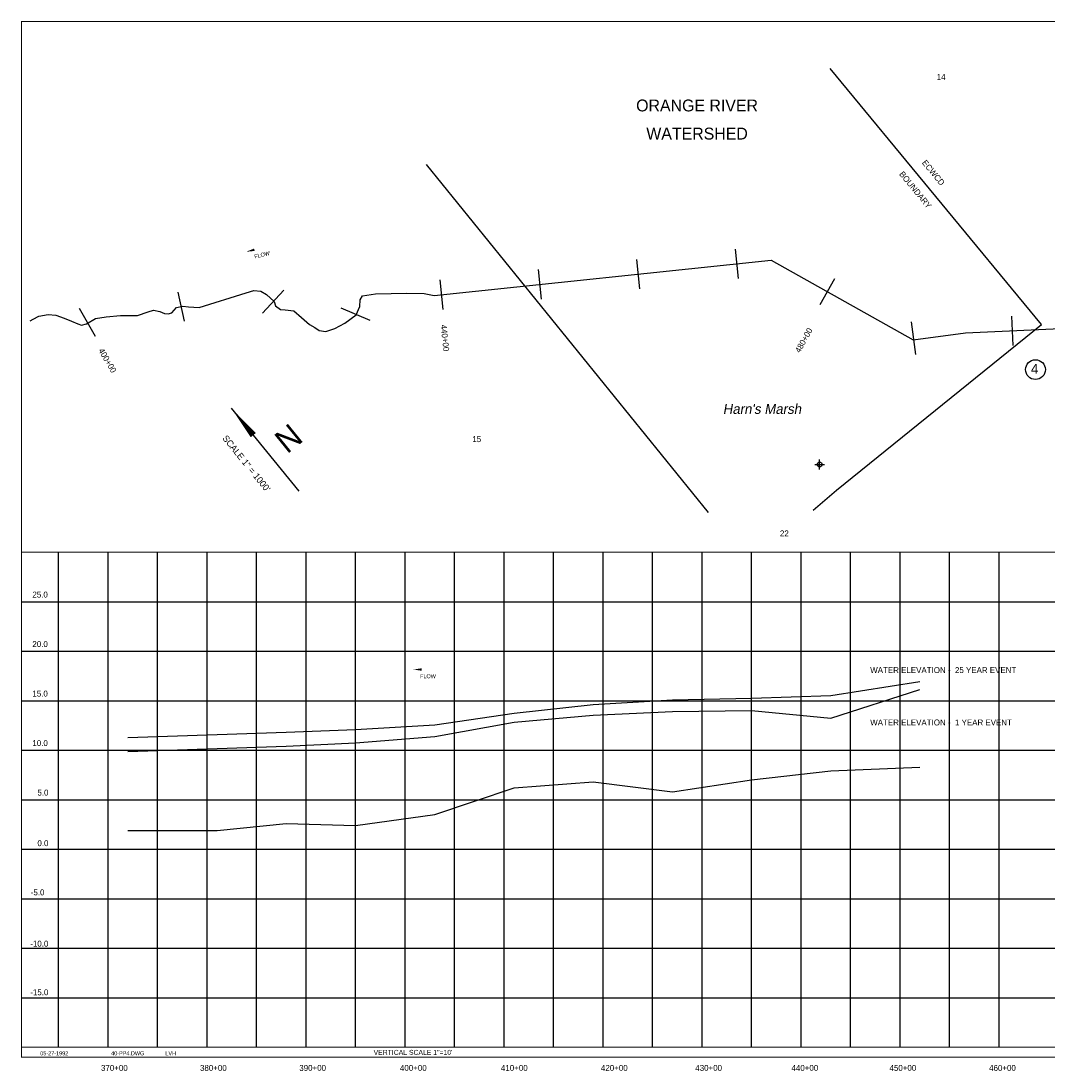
# Model space of a CAD drawing. Extents: x -7017 to 8993, y 7632 to 18352.
# Tile 1 of 2: x -7017 to 3347, y 7747 to 18352. Entities that reach past the tile are written whole.
import ezdxf
from ezdxf.enums import TextEntityAlignment as Align

# ---------------------------------------------------------------- set-up
doc = ezdxf.new("R2010")
doc.units = 0
doc.header["$LTSCALE"] = 1000
doc.header["$PDMODE"] = 34
doc.header["$PDSIZE"] = 50
doc.linetypes.add('DASHED', pattern=[0])
doc.linetypes.add('STREAM', pattern=[0])
doc.layers.get('0').update_dxf_attribs({"linetype": 'CONTINUOUS'})
for name, color, linetype in [('BORDER', 1, 'CONTINUOUS'), ('ECWCD', 10, 'CONTINUOUS'), ('GRID', 2, 'CONTINUOUS'), ('PROPOSED', 7, 'CONTINUOUS'), ('SEC', 2, 'CONTINUOUS'), ('STATIONS', 7, 'CONTINUOUS'), ('STRUCTTEXT', 7, 'CONTINUOUS'), ('TEXT', 7, 'CONTINUOUS'), ('TRUNKS', 5, 'STREAM')]:
    doc.layers.add(name, color=color, linetype=linetype)

# ---------------------------------------------------------------- blocks, each defined once
blk = doc.blocks.new('LOGON')
at = {"color": 0}
blk.add_attdef('DATE', text='', height=1, dxfattribs=at).set_placement((-1.87, 1.76), align=Align.RIGHT)
for tag, p in [('TIME', (1.56, 1.76)), ('DRAWING', (8.97, 1.76)), ('OPERATOR', (22.66, 1.76))]:
    blk.add_attdef(tag, p, '', height=1, dxfattribs=at)
blk = doc.blocks.new('FLARROW')
at = {"color": 0}
blk.add_lwpolyline([(-0.28, 0.019, 0, 0.05, 0), (-0.112, 0.019, 0, 0, -0.087559), (-0.012, 0.001, 0, 0, 0.245722), (0.075, 0.013, 0, 0, -0.309425), (0.212, 0.015, 0, 0, 0), (0.278, 0.013, 0, 0, 0)], format="xyseb", dxfattribs=at)
blk.add_text('FLOW', height=0.08, dxfattribs=at).set_placement((0.015, -0.157), align=Align.CENTER)
blk = doc.blocks.new('FLOW')
at = {"layer": 'TRUNKS', "color": 0, "xscale": 500, "yscale": 500, "zscale": 500, "rotation": 26.28602035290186}
blk.add_blockref('FLARROW', (-11, 25), dxfattribs=at)

msp = doc.modelspace()

# ---------------------------------------------------------------- linework, layer by layer
at = {"color": 0}
msp.add_circle((3230, 14831), 100, dxfattribs=at)
at = {"layer": 'BORDER', "color": 0, "const_width": 10}
msp.add_lwpolyline([(-7012, 7887), (8988, 7887), (8988, 18347), (-7012, 18347)], close=True, dxfattribs=at)
for points in [[(-7012, 12987), (8988, 12987)], [(-7012, 7987), (8988, 7987)]]:
    msp.add_lwpolyline(points, dxfattribs=at)
at = {"layer": 'ECWCD', "color": 0}
for points in [[(3291, 15287), (1155, 17873)], [(-2923, 16903), (-75, 13389)], [(983, 13412), (1222, 13615), (3291, 15287)]]:
    msp.add_lwpolyline(points, dxfattribs=at)
at = {"layer": 'GRID', "color": 0}
for points in [[(-6637, 7987), (-6637, 12987)], [(-6137, 7987), (-6137, 12987)], [(-5637, 7987), (-5637, 12987)], [(-5137, 7987), (-5137, 12987)], [(-4637, 7987), (-4637, 12987)], [(-4137, 7987), (-4137, 12987)], [(-3637, 7987), (-3637, 12987)], [(-3137, 7987), (-3137, 12987)], [(-2637, 7987), (-2637, 12987)], [(-2137, 7987), (-2137, 12987)], [(-1637, 7987), (-1637, 12987)], [(-1137, 7987), (-1137, 12987)], [(-637, 7987), (-637, 12987)], [(-137, 7987), (-137, 12987)], [(363, 7987), (363, 12987)], [(863, 7987), (863, 12987)], [(1363, 7987), (1363, 12987)], [(1863, 7987), (1863, 12987)], [(2363, 7987), (2363, 12987)], [(2863, 7987), (2863, 12987)], [(-7012, 12487), (8988, 12487)], [(-7012, 11987), (8988, 11987)], [(-7012, 11487), (8988, 11487)], [(-7012, 10987), (8988, 10987)], [(-7012, 10487), (8988, 10487)], [(-7012, 9987), (8988, 9987)], [(-7012, 9487), (8988, 9487)], [(-7012, 8987), (8988, 8987)], [(-7012, 8487), (8988, 8487)]]:
    msp.add_lwpolyline(points, dxfattribs=at)
at = {"layer": 'PROPOSED', "color": 0}
for p, q in [((1163, 11541), (2063, 11682)), ((1163, 11309), (2063, 11600)), ((-1237, 11448), (-437, 11496)), ((-437, 11496), (363, 11511)), ((363, 11511), (1163, 11541)), ((-2837, 11242), (-2037, 11361)), ((-2037, 11361), (-1237, 11448)), ((-1237, 11342), (-437, 11377)), ((-437, 11377), (363, 11387)), ((363, 11387), (1163, 11309)), ((-2837, 11126), (-2037, 11269)), ((-2037, 11269), (-1237, 11342)), ((-5937, 11114), (-5037, 11146)), ((-5037, 11146), (-4337, 11170)), ((-4337, 11170), (-3637, 11195)), ((-3637, 11195), (-2837, 11242)), ((-4337, 11027), (-3637, 11060)), ((-3637, 11060), (-2837, 11126)), ((-5937, 10975), (-5037, 11005)), ((-5037, 11005), (-4337, 11027))]:
    msp.add_line(p, q, dxfattribs=at)
at = {"layer": 'PROPOSED', "color": 0, "linetype": 'DASHED'}
for p, q in [((363, 10687), (1163, 10777)), ((1163, 10777), (2063, 10817)), ((-2837, 10337), (-2037, 10607)), ((-2037, 10607), (-1237, 10667)), ((-1237, 10667), (-437, 10567)), ((-437, 10567), (363, 10687)), ((-3637, 10227), (-2837, 10337)), ((-5037, 10177), (-4337, 10247)), ((-4337, 10247), (-3637, 10227)), ((-5937, 10177), (-5037, 10177))]:
    msp.add_line(p, q, dxfattribs=at)
at = {"layer": 'SEC', "color": 0}
msp.add_point((1050, 13872), dxfattribs=at)
at = {"layer": 'STATIONS', "color": 0}
for p, q in [((196, 16048), (227, 15750)), ((-799, 15945), (-768, 15646)), ((-1794, 15841), (-1762, 15543)), ((-2788, 15737), (-2757, 15439)), ((1200, 15748), (1053, 15487)), ((-5432, 15614), (-5370, 15319)), ((-4362, 15632), (-4579, 15402)), ((-6431, 15451), (-6269, 15170)), ((-3788, 15456), (-3492, 15331)), ((1975, 15313), (2019, 14983)), ((2987, 15372), (3001, 15073))]:
    msp.add_line(p, q, dxfattribs=at)
at = {"layer": 'TEXT', "color": 0}
msp.add_line((-4893, 14442), (-4212, 13604), dxfattribs=at)
msp.add_lwpolyline([(-4893, 14442, 0, 65.7, 0), (-4671, 14169, 65.7, 65.7, 0)], format="xyseb", dxfattribs=at)
at = {"layer": 'TRUNKS', "color": 0}
msp.add_lwpolyline([(-6925, 15325), (-6895, 15341), (-6837, 15371), (-6742, 15389), (-6665, 15382), (-6581, 15351), (-6507, 15319), (-6444, 15294), (-6405, 15281), (-6357, 15292), (-6263, 15346), (-6157, 15365), (-6012, 15379), (-5841, 15378), (-5734, 15415), (-5680, 15433), (-5614, 15417), (-5569, 15397), (-5529, 15393), (-5495, 15404), (-5446, 15458), (-5381, 15472), (-5326, 15466), (-5216, 15460), (-4743, 15608), (-4666, 15631), (-4593, 15625), (-4536, 15590), (-4461, 15519), (-4446, 15477), (-4396, 15439), (-4349, 15435), (-4260, 15426), (-4184, 15358), (-4103, 15286), (-4050, 15256), (-4006, 15227), (-3937, 15215), (-3846, 15245), (-3747, 15301), (-3633, 15383), (-3596, 15469), (-3590, 15537), (-3567, 15578), (-3436, 15595), (-3120, 15602), (-2943, 15600), (-2842, 15581), (559, 15935), (1994, 15131), (2525, 15201), (5846, 15354)], dxfattribs=at)

# ---------------------------------------------------------------- block references
at = {"layer": 'STRUCTTEXT', "color": 0}
for p, rotation in [((-4598, 16019), 347.4973381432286), ((-2915, 11765), 333.6121854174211)]:
    msp.add_blockref('FLOW', p, dxfattribs=dict(at, rotation=rotation))
at = {"layer": 'TEXT', "color": 0, "xscale": 40, "yscale": 40, "zscale": 40}
msp.add_blockref('LOGON', (-6465, 7835), dxfattribs=at).add_auto_attribs({'DATE': '05-27-1992', 'OPERATOR': 'LVH', 'DRAWING': '40-PP4.DWG'})

# ---------------------------------------------------------------- texts
at = {"color": 0}
for s, height, p in [('ORANGE RIVER', 120, (-188, 17439)), ('WATERSHED', 120, (-188, 17155)), ('4', 100, (3222, 14789))]:
    msp.add_text(s, height=height, dxfattribs=at).set_placement(p, align=Align.CENTER)
at = {"layer": 'PROPOSED', "color": 0}
for s, p in [('WATER ELEVATION -  25 YEAR EVENT', (1561, 11766)), ('WATER ELEVATION -  1 YEAR EVENT', (1561, 11237))]:
    msp.add_text(s, height=60, dxfattribs=at).set_placement(p)
at = {"layer": 'STATIONS', "color": 0}
for s, rotation, p in [('440+00', 275.9519, (-2778, 15282)), ('480+00', 60.7137, (850, 14995)), ('400+00', 300.0643, (-6237, 15025))]:
    msp.add_text(s, height=60, rotation=rotation, dxfattribs=at).set_placement(p)
at = {"layer": 'TEXT', "color": 0}
for s, height, p in [('14', 60, (2233, 17757)), ('15', 60, (-2458, 14099)), ('22', 60, (649, 13147)), ('25.0', 60, (-6902, 12529)), ('20.0', 60, (-6902, 12029)), ('15.0', 60, (-6902, 11529)), ('10.0', 60, (-6902, 11029)), ('5.0', 60, (-6851, 10529)), ('0.0', 60, (-6851, 10018)), ('-5.0', 60, (-6918, 9521)), ('VERTICAL SCALE 1"=10\'', 50, (-3455, 7910))]:
    msp.add_text(s, height=height, dxfattribs=at).set_placement(p)
for s, height, rotation, p in [('ECWCD', 60, 309.471, (2176, 16801)), ('BOUNDARY', 60, 309.471, (1994, 16628)), ('N', 235, 219.0773, (-4389, 14228)), ('SCALE 1" = 1000\'', 65.73, 309.0773, (-4765, 13862))]:
    msp.add_text(s, height=height, rotation=rotation, dxfattribs=at).set_placement(p, align=Align.CENTER)
at = {"layer": 'TEXT', "color": 0, "oblique": 10}
msp.add_text("Harn's Marsh", height=100, dxfattribs=at).set_placement((468, 14384), align=Align.CENTER)
at = {"layer": 'TEXT', "color": 0}
for s, p in [('-10.0', (-6832, 9003)), ('-15.0', (-6832, 8512)), ('370+00', (-6074, 7748)), ('380+00', (-5074, 7748)), ('390+00', (-4071, 7748)), ('400+00', (-3054, 7748)), ('410+00', (-2034, 7748)), ('420+00', (-1024, 7748)), ('430+00', (-71, 7748)), ('440+00', (901, 7748)), ('450+00', (1891, 7748)), ('460+00', (2897, 7748))]:
    msp.add_text(s, height=60, dxfattribs=at).set_placement(p, align=Align.CENTER)

doc.saveas('drawing.dxf')
